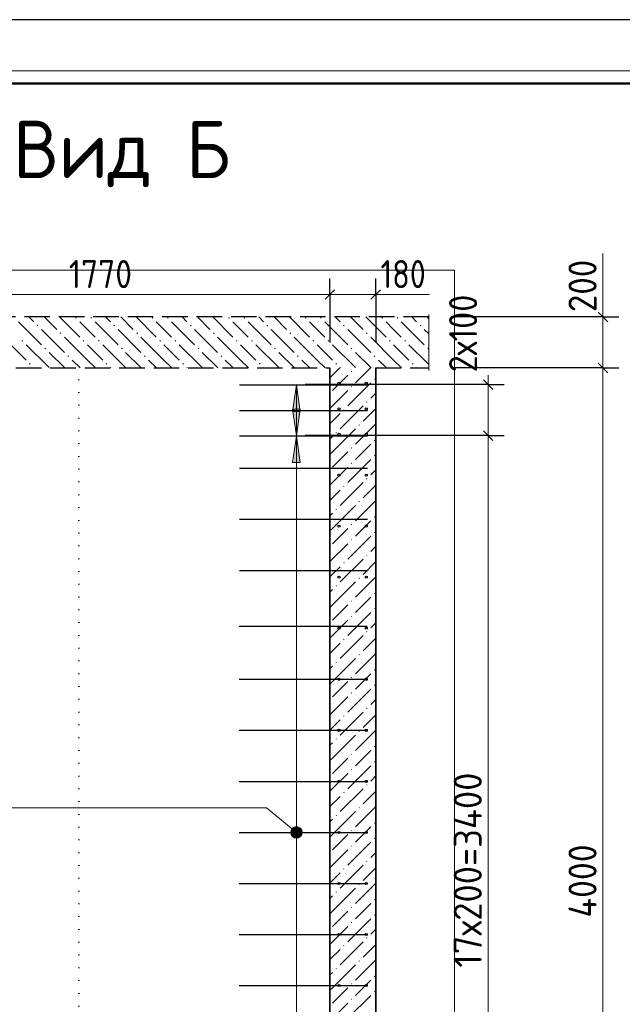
# Model space of a CAD drawing. Header units: millimetres. Extents: x 0 to 21000, y -5 to 14850.
# Tile 23 of 35: x 9048 to 11409, y 10991 to 14850. Entities that reach past the tile are written whole.
import ezdxf

# ---------------------------------------------------------------- set-up
doc = ezdxf.new("R2010")
doc.units = ezdxf.units.MM
doc.linetypes.add('______2', pattern=[135, 100, -35])
doc.linetypes.add('______9', pattern=[50, 0, -50])
for name, color, linetype, lineweight in [('Standard', 7, 'Continuous', 25), ('Заголовок чертежа', 7, 'Continuous', 25), ('Общий02', 7, 'Continuous', 18), ('Позиционная метка линия выноска', 7, 'Continuous', 13), ('Примечания', 7, 'Continuous', 13), ('Размерная линия_ общее', 7, 'Continuous', 13), ('Сечения символ', 7, 'Continuous', 25), ('Стена Хомут', 7, 'Continuous', 25)]:
    doc.layers.add(name, color=color, linetype=linetype, lineweight=lineweight)
doc.layers.add('ЖБ Перекрытие верхний уровень', color=7, linetype='Continuous', lineweight=25, true_color=0xe0e0ff)
doc.layers.add('ЖБ Стена верхний уровень', color=7, linetype='Continuous', lineweight=25, true_color=0x006e00)
doc.layers.add('Размерная выноска', color=7, linetype='Continuous')
doc.styles.add('ISOCPEUR', font='txt')

msp = doc.modelspace()

# ---------------------------------------------------------------- hatches: boundary and pattern name
at = {"layer": 'ЖБ Перекрытие верхний уровень', "linetype": 'Continuous', "lineweight": 18, "transparency": 33554687}
for points in [[(9264.6, 13681.3), (9267.8, 13684.6), (9271.1, 13681.3), (9267.8, 13678.1)], [(9324.6, 13681.3), (9327.8, 13684.6), (9331.1, 13681.3), (9327.8, 13678.1)], [(9564.6, 13681.3), (9567.8, 13684.6), (9571.1, 13681.3), (9567.8, 13678.1)], [(9624.6, 13681.3), (9627.8, 13684.6), (9631.1, 13681.3), (9627.8, 13678.1)], [(9864.6, 13681.3), (9867.8, 13684.6), (9871.1, 13681.3), (9867.8, 13678.1)], [(9924.6, 13681.3), (9927.8, 13684.6), (9931.1, 13681.3), (9927.8, 13678.1)], [(10164.6, 13681.3), (10167.8, 13684.6), (10171.1, 13681.3), (10167.8, 13678.1)], [(10224.6, 13681.3), (10227.8, 13684.6), (10231.1, 13681.3), (10227.8, 13678.1)], [(10464.6, 13681.3), (10467.8, 13684.6), (10471.1, 13681.3), (10467.8, 13678.1)], [(10524.6, 13681.3), (10527.8, 13684.6), (10531.1, 13681.3), (10527.8, 13678.1)], [(9114.6, 13651.3), (9117.8, 13654.6), (9121.1, 13651.3), (9117.8, 13648.1)], [(9204.6, 13621.3), (9207.8, 13624.6), (9211.1, 13621.3), (9207.8, 13618.1)], [(9414.6, 13651.3), (9417.8, 13654.6), (9421.1, 13651.3), (9417.8, 13648.1)], [(9504.6, 13621.3), (9507.8, 13624.6), (9511.1, 13621.3), (9507.8, 13618.1)], [(9714.6, 13651.3), (9717.8, 13654.6), (9721.1, 13651.3), (9717.8, 13648.1)], [(9804.6, 13621.3), (9807.8, 13624.6), (9811.1, 13621.3), (9807.8, 13618.1)], [(10014.6, 13651.3), (10017.8, 13654.6), (10021.1, 13651.3), (10017.8, 13648.1)], [(10104.6, 13621.3), (10107.8, 13624.6), (10111.1, 13621.3), (10107.8, 13618.1)], [(10314.6, 13651.3), (10317.8, 13654.6), (10321.1, 13651.3), (10317.8, 13648.1)], [(10404.6, 13621.3), (10407.8, 13624.6), (10411.1, 13621.3), (10407.8, 13618.1)], [(10614.6, 13651.3), (10617.8, 13654.6), (10621.1, 13651.3), (10617.8, 13648.1)], [(9054.6, 13591.3), (9057.8, 13594.6), (9061.1, 13591.3), (9057.8, 13588.1)], [(9294.6, 13591.3), (9297.8, 13594.6), (9301.1, 13591.3), (9297.8, 13588.1)], [(9354.6, 13591.3), (9357.8, 13594.6), (9361.1, 13591.3), (9357.8, 13588.1)], [(9594.6, 13591.3), (9597.8, 13594.6), (9601.1, 13591.3), (9597.8, 13588.1)], [(9654.6, 13591.3), (9657.8, 13594.6), (9661.1, 13591.3), (9657.8, 13588.1)], [(9894.6, 13591.3), (9897.8, 13594.6), (9901.1, 13591.3), (9897.8, 13588.1)], [(9954.6, 13591.3), (9957.8, 13594.6), (9961.1, 13591.3), (9957.8, 13588.1)], [(10194.6, 13591.3), (10197.8, 13594.6), (10201.1, 13591.3), (10197.8, 13588.1)], [(10254.6, 13591.3), (10257.8, 13594.6), (10261.1, 13591.3), (10257.8, 13588.1)], [(10494.6, 13591.3), (10497.8, 13594.6), (10501.1, 13591.3), (10497.8, 13588.1)], [(10554.6, 13591.3), (10557.8, 13594.6), (10561.1, 13591.3), (10557.8, 13588.1)], [(9144.6, 13561.3), (9147.8, 13564.6), (9151.1, 13561.3), (9147.8, 13558.1)], [(9444.6, 13561.3), (9447.8, 13564.6), (9451.1, 13561.3), (9447.8, 13558.1)], [(9744.6, 13561.3), (9747.8, 13564.6), (9751.1, 13561.3), (9747.8, 13558.1)], [(10044.6, 13561.3), (10047.8, 13564.6), (10051.1, 13561.3), (10047.8, 13558.1)], [(10344.6, 13561.3), (10347.8, 13564.6), (10351.1, 13561.3), (10347.8, 13558.1)], [(10644.6, 13561.3), (10647.8, 13564.6), (10650.9, 13561.5), (10650.9, 13561.2), (10647.8, 13558.1)], [(9234.6, 13531.3), (9237.8, 13534.6), (9241.1, 13531.3), (9237.8, 13528.1)], [(9534.6, 13531.3), (9537.8, 13534.6), (9541.1, 13531.3), (9537.8, 13528.1)], [(9834.6, 13531.3), (9837.8, 13534.6), (9841.1, 13531.3), (9837.8, 13528.1)], [(10134.6, 13531.3), (10137.8, 13534.6), (10141.1, 13531.3), (10137.8, 13528.1)], [(10434.6, 13531.3), (10437.8, 13534.6), (10441.1, 13531.3), (10437.8, 13528.1)], [(9084.6, 13501.3), (9087.8, 13504.6), (9091.1, 13501.3), (9087.8, 13498.1)], [(9384.6, 13501.3), (9387.8, 13504.6), (9391.1, 13501.3), (9387.8, 13498.1)], [(9684.6, 13501.3), (9687.8, 13504.6), (9691.1, 13501.3), (9687.8, 13498.1)], [(9984.6, 13501.3), (9987.8, 13504.6), (9991.1, 13501.3), (9987.8, 13498.1)], [(10284.6, 13501.3), (10287.8, 13504.6), (10291.1, 13501.3), (10287.8, 13498.1)], [(10584.6, 13501.3), (10587.8, 13504.6), (10591.1, 13501.3), (10587.8, 13498.1)]]:
    msp.add_hatch(color=7, dxfattribs=at).paths.add_polyline_path(points, flags=16)
at = {"layer": 'ЖБ Стена верхний уровень', "linetype": 'Continuous', "lineweight": 18, "transparency": 33554687}
for points in [[(10345.3, 13471.3), (10347.8, 13473.8), (10350.3, 13471.3), (10347.8, 13468.8)], [(10435.3, 13441.3), (10437.8, 13443.8), (10440.3, 13441.3), (10437.8, 13438.8)], [(10345.3, 13411.3), (10347.8, 13413.8), (10350.3, 13411.3), (10347.8, 13408.8)], [(10405.3, 13351.3), (10407.8, 13353.8), (10410.3, 13351.3), (10407.8, 13348.8)], [(10315.3, 13321.3), (10317.8, 13323.8), (10320.3, 13321.3), (10317.8, 13318.8)], [(10375.3, 13261.3), (10377.8, 13263.8), (10380.3, 13261.3), (10377.8, 13258.8)], [(10285.3, 13231.3), (10287.8, 13233.8), (10290.3, 13231.3), (10287.8, 13228.8)], [(10435.3, 13201.3), (10437.8, 13203.8), (10440.3, 13201.3), (10437.8, 13198.8)], [(10345.3, 13171.3), (10347.8, 13173.8), (10350.3, 13171.3), (10347.8, 13168.8)], [(10435.3, 13141.3), (10437.8, 13143.8), (10440.3, 13141.3), (10437.8, 13138.8)], [(10345.3, 13111.3), (10347.8, 13113.8), (10350.3, 13111.3), (10347.8, 13108.8)], [(10405.3, 13051.3), (10407.8, 13053.8), (10410.3, 13051.3), (10407.8, 13048.8)], [(10315.3, 13021.3), (10317.8, 13023.8), (10320.3, 13021.3), (10317.8, 13018.8)], [(10285.3, 12931.3), (10287.8, 12933.8), (10290.3, 12931.3), (10287.8, 12928.8)], [(10375.3, 12961.3), (10377.8, 12963.8), (10380.3, 12961.3), (10377.8, 12958.8)], [(10435.3, 12901.3), (10437.8, 12903.8), (10440.3, 12901.3), (10437.8, 12898.8)], [(10345.3, 12871.3), (10347.8, 12873.8), (10350.3, 12871.3), (10347.8, 12868.8)], [(10345.3, 12811.3), (10347.8, 12813.8), (10350.3, 12811.3), (10347.8, 12808.8)], [(10435.3, 12841.3), (10437.8, 12843.8), (10440.3, 12841.3), (10437.8, 12838.8)], [(10405.3, 12751.3), (10407.8, 12753.8), (10410.3, 12751.3), (10407.8, 12748.8)], [(10315.3, 12721.3), (10317.8, 12723.8), (10320.3, 12721.3), (10317.8, 12718.8)], [(10375.3, 12661.3), (10377.8, 12663.8), (10380.3, 12661.3), (10377.8, 12658.8)], [(10285.3, 12631.3), (10287.8, 12633.8), (10290.3, 12631.3), (10287.8, 12628.8)], [(10435.3, 12601.3), (10437.8, 12603.8), (10440.3, 12601.3), (10437.8, 12598.8)], [(10345.3, 12571.3), (10347.8, 12573.8), (10350.3, 12571.3), (10347.8, 12568.8)], [(10435.3, 12541.3), (10437.8, 12543.8), (10440.3, 12541.3), (10437.8, 12538.8)], [(10345.3, 12511.3), (10347.8, 12513.8), (10350.3, 12511.3), (10347.8, 12508.8)], [(10405.3, 12451.3), (10407.8, 12453.8), (10410.3, 12451.3), (10407.8, 12448.8)], [(10315.3, 12421.3), (10317.8, 12423.8), (10320.3, 12421.3), (10317.8, 12418.8)], [(10375.3, 12361.3), (10377.8, 12363.8), (10380.3, 12361.3), (10377.8, 12358.8)], [(10285.3, 12331.3), (10287.8, 12333.8), (10290.3, 12331.3), (10287.8, 12328.8)], [(10345.3, 12271.3), (10347.8, 12273.8), (10350.3, 12271.3), (10347.8, 12268.8)], [(10435.3, 12301.3), (10437.8, 12303.8), (10440.3, 12301.3), (10437.8, 12298.8)], [(10435.3, 12241.3), (10437.8, 12243.8), (10440.3, 12241.3), (10437.8, 12238.8)], [(10345.3, 12211.3), (10347.8, 12213.8), (10350.3, 12211.3), (10347.8, 12208.8)], [(10315.3, 12121.3), (10317.8, 12123.8), (10320.3, 12121.3), (10317.8, 12118.8)], [(10405.3, 12151.3), (10407.8, 12153.8), (10410.3, 12151.3), (10407.8, 12148.8)], [(10375.3, 12061.3), (10377.8, 12063.8), (10380.3, 12061.3), (10377.8, 12058.8)], [(10285.3, 12031.3), (10287.8, 12033.8), (10290.3, 12031.3), (10287.8, 12028.8)], [(10435.3, 12001.3), (10437.8, 12003.8), (10440.3, 12001.3), (10437.8, 11998.8)], [(10345.3, 11971.3), (10347.8, 11973.8), (10350.3, 11971.3), (10347.8, 11968.8)], [(10435.3, 11941.3), (10437.8, 11943.8), (10440.3, 11941.3), (10437.8, 11938.8)], [(10345.3, 11911.3), (10347.8, 11913.8), (10350.3, 11911.3), (10347.8, 11908.8)], [(10405.3, 11851.3), (10407.8, 11853.8), (10410.3, 11851.3), (10407.8, 11848.8)], [(10315.3, 11821.3), (10317.8, 11823.8), (10320.3, 11821.3), (10317.8, 11818.8)], [(10285.3, 11731.3), (10287.8, 11733.8), (10290.3, 11731.3), (10287.8, 11728.8)], [(10375.3, 11761.3), (10377.8, 11763.8), (10380.3, 11761.3), (10377.8, 11758.8)], [(10435.3, 11701.3), (10437.8, 11703.8), (10440.3, 11701.3), (10437.8, 11698.8)], [(10345.3, 11671.3), (10347.8, 11673.8), (10350.3, 11671.3), (10347.8, 11668.8)], [(10435.3, 11641.3), (10437.8, 11643.8), (10440.3, 11641.3), (10437.8, 11638.8)], [(10345.3, 11611.3), (10347.8, 11613.8), (10350.3, 11611.3), (10347.8, 11608.8)], [(10405.3, 11551.3), (10407.8, 11553.8), (10410.3, 11551.3), (10407.8, 11548.8)], [(10315.3, 11521.3), (10317.8, 11523.8), (10320.3, 11521.3), (10317.8, 11518.8)], [(10375.3, 11461.3), (10377.8, 11463.8), (10380.3, 11461.3), (10377.8, 11458.8)], [(10285.3, 11431.3), (10287.8, 11433.8), (10290.3, 11431.3), (10287.8, 11428.8)], [(10435.3, 11401.3), (10437.8, 11403.8), (10440.3, 11401.3), (10437.8, 11398.8)], [(10345.3, 11371.3), (10347.8, 11373.8), (10350.3, 11371.3), (10347.8, 11368.8)], [(10345.3, 11311.3), (10347.8, 11313.8), (10350.3, 11311.3), (10347.8, 11308.8)], [(10435.3, 11341.3), (10437.8, 11343.8), (10440.3, 11341.3), (10437.8, 11338.8)], [(10405.3, 11251.3), (10407.8, 11253.8), (10410.3, 11251.3), (10407.8, 11248.8)], [(10315.3, 11221.3), (10317.8, 11223.8), (10320.3, 11221.3), (10317.8, 11218.8)], [(10375.3, 11161.3), (10377.8, 11163.8), (10380.3, 11161.3), (10377.8, 11158.8)], [(10285.3, 11131.3), (10287.8, 11133.8), (10290.3, 11131.3), (10287.8, 11128.8)], [(10435.3, 11101.3), (10437.8, 11103.8), (10440.3, 11101.3), (10437.8, 11098.8)], [(10345.3, 11071.3), (10347.8, 11073.8), (10350.3, 11071.3), (10347.8, 11068.8)], [(10435.3, 11041.3), (10437.8, 11043.8), (10440.3, 11041.3), (10437.8, 11038.8)], [(10345.3, 11011.3), (10347.8, 11013.8), (10350.3, 11011.3), (10347.8, 11008.8)]]:
    msp.add_hatch(color=7, dxfattribs=at).paths.add_polyline_path(points, flags=16)
at = {"layer": 'Общий02', "linetype": 'Continuous', "lineweight": 13, "transparency": 33554687}
for points in [[(10146.8, 13314), (10131.8, 13419), (10116.8, 13314)], [(10146.8, 13114), (10131.8, 13219), (10116.8, 13114)]]:
    msp.add_hatch(color=7, dxfattribs=at).paths.add_polyline_path(points)
msp.add_hatch(color=7, dxfattribs=at).paths.add_polyline_path([(10146.8, 13324), (10131.8, 13219), (10116.8, 13324)], flags=16)
at = {"layer": 'Позиционная метка линия выноска', "linetype": 'Continuous', "lineweight": 13, "transparency": 33554687}
for points in [[(10109.7, 11668.6), (10124, 11686), (10114.4, 11679.3)], [(10124, 11686), (10109.7, 11668.6), (10110.8, 11657.2)], [(10124, 11686), (10110.8, 11657.2), (10135.4, 11687.1)], [(10135.4, 11687.1), (10110.8, 11657.2), (10117.5, 11647.7)], [(10135.4, 11687.1), (10117.5, 11647.7), (10146.1, 11682.4)], [(10146.1, 11682.4), (10117.5, 11647.7), (10128.2, 11643)], [(10146.1, 11682.4), (10128.2, 11643), (10152.8, 11672.9)], [(10152.8, 11672.9), (10128.2, 11643), (10139.6, 11644.1)], [(10152.8, 11672.9), (10139.6, 11644.1), (10153.9, 11661.5)], [(10153.9, 11661.5), (10139.6, 11644.1), (10149.2, 11650.8)]]:
    msp.add_hatch(color=7, dxfattribs=at).paths.add_polyline_path(points)

# ---------------------------------------------------------------- linework, layer by layer
at = {"layer": 'Standard', "color": 251, "linetype": 'Continuous', "lineweight": 25, "true_color": 0x656565, "transparency": 33554687}
for p, q in [((10901.9, 13401.1), (10864.4, 13438.6)), ((10901.9, 13201.1), (10864.4, 13238.6))]:
    msp.add_line(p, q, dxfattribs=at)
at = {"layer": 'Standard', "color": 251, "linetype": 'Continuous', "lineweight": 13, "true_color": 0x656565, "transparency": 33554687}
for p, q in [((10883.2, 13419.8), (10883.2, 13457.3)), ((10883.2, 13219.8), (10883.2, 13419.8))]:
    msp.add_line(p, q, dxfattribs=at)
at = {"layer": 'Standard', "color": 251, "linetype": 'Continuous', "lineweight": -3, "true_color": 0x656565, "transparency": 33554687}
for p, q in [((10883.2, 13419.8), (10820.7, 13419.8)), ((10883.2, 13419.8), (10945.7, 13419.8)), ((10883.2, 13219.8), (10820.7, 13219.8)), ((10883.2, 13219.8), (10945.7, 13219.8))]:
    msp.add_line(p, q, dxfattribs=at)
at = {"layer": 'Standard', "color": 7, "linetype": 'Continuous', "lineweight": 25, "transparency": 33554687}
msp.add_lwpolyline([(0, 0), (21000, 0), (21000, 14850), (0, 14850), (0, 0)], close=True, dxfattribs=at)
at = {"layer": 'Standard', "color": 220, "linetype": 'Continuous', "lineweight": 13, "transparency": 33554687}
msp.add_lwpolyline([(21000, 14650), (0, 14650), (0, -5)], dxfattribs=at)
at = {"layer": 'Standard', "color": 7, "linetype": 'Continuous', "lineweight": 50, "transparency": 33554687}
msp.add_lwpolyline([(1000, 14600), (20750, 14600), (20750, 250), (1000, 250), (1000, 14600)], close=True, dxfattribs=at)
at = {"layer": 'Standard', "color": 254, "linetype": 'Continuous', "lineweight": 13, "true_color": 0xc4c4ff, "transparency": 33554687}
msp.add_lwpolyline([(8060.9, 947), (10750.9, 947), (10750.9, 13869), (8060.9, 13869), (8060.9, 947)], dxfattribs=at)
at = {"layer": 'Standard', "color": 251, "linetype": 'Continuous', "lineweight": -3, "true_color": 0x656565, "transparency": 33554687}
for points in [[(10883.2, 13419.8), (10856.7, 13419.8), (10856.7, 13419.8), (10165.9, 13419.8)], [(10883.2, 13219.8), (10858.2, 13219.8), (10858.2, 13219.8), (10165.9, 13219.8)]]:
    msp.add_lwpolyline(points, dxfattribs=at)
at = {"layer": 'Standard', "color": 251, "linetype": 'Continuous', "lineweight": 13, "true_color": 0x656565, "transparency": 33554687}
msp.add_lwpolyline([(10883.2, 9875), (10883.2, 11086.8), (10883.2, 11086.8), (10883.2, 13219.8)], dxfattribs=at)
at = {"layer": 'ЖБ Перекрытие верхний уровень', "color": 7, "linetype": '______2', "lineweight": 25, "transparency": 33554687}
for p, q in [((10650.9, 13685), (8160.9, 13685)), ((8492.6, 13485), (10262.6, 13485)), ((10442.6, 13485), (10650.9, 13485))]:
    msp.add_line(p, q, dxfattribs=at)
at = {"layer": 'ЖБ Перекрытие верхний уровень', "color": 9, "linetype": 'Continuous', "lineweight": 18, "true_color": 0xc7c7c7, "transparency": 33554687}
for p, q in [((9042.8, 13666.3), (9132.8, 13576.3)), ((9084.1, 13685), (9102.8, 13666.3)), ((9144.1, 13685), (9192.8, 13636.3)), ((9204.1, 13685), (9282.8, 13606.3)), ((9312.8, 13636.3), (9282.8, 13666.3)), ((9342.8, 13666.3), (9432.8, 13576.3)), ((9384.1, 13685), (9402.8, 13666.3)), ((9444.1, 13685), (9492.8, 13636.3)), ((9504.1, 13685), (9582.8, 13606.3)), ((9612.8, 13636.3), (9582.8, 13666.3)), ((9642.8, 13666.3), (9732.8, 13576.3)), ((9684.1, 13685), (9702.8, 13666.3)), ((9744.1, 13685), (9792.8, 13636.3)), ((9804.1, 13685), (9882.8, 13606.3)), ((9912.8, 13636.3), (9882.8, 13666.3)), ((9942.8, 13666.3), (10032.8, 13576.3)), ((9984.1, 13685), (10002.8, 13666.3)), ((10044.1, 13685), (10092.8, 13636.3)), ((10104.1, 13685), (10182.8, 13606.3)), ((10212.8, 13636.3), (10182.8, 13666.3)), ((10242.8, 13666.3), (10332.8, 13576.3)), ((10284.1, 13685), (10302.8, 13666.3)), ((10344.1, 13685), (10392.8, 13636.3)), ((10404.1, 13685), (10482.8, 13606.3)), ((10512.8, 13636.3), (10482.8, 13666.3)), ((10542.8, 13666.3), (10632.8, 13576.3)), ((10584.1, 13685), (10602.8, 13666.3)), ((10644.1, 13685), (10650.9, 13678.3)), ((9132.8, 13636.3), (9222.8, 13546.3)), ((9342.8, 13606.3), (9312.8, 13636.3)), ((9432.8, 13636.3), (9522.8, 13546.3)), ((9642.8, 13606.3), (9612.8, 13636.3)), ((9732.8, 13636.3), (9822.8, 13546.3)), ((9942.8, 13606.3), (9912.8, 13636.3)), ((10032.8, 13636.3), (10122.8, 13546.3)), ((10242.8, 13606.3), (10212.8, 13636.3)), ((10332.8, 13636.3), (10422.8, 13546.3)), ((10542.8, 13606.3), (10512.8, 13636.3)), ((10632.8, 13636.3), (10650.9, 13618.3)), ((9312.8, 13516.3), (9222.8, 13606.3)), ((9612.8, 13516.3), (9522.8, 13606.3)), ((9912.8, 13516.3), (9822.8, 13606.3)), ((10212.8, 13516.3), (10122.8, 13606.3)), ((10512.8, 13516.3), (10422.8, 13606.3)), ((9012.8, 13576.3), (9072.8, 13516.3)), ((9072.8, 13576.3), (9162.8, 13486.3)), ((9224.1, 13485), (9162.8, 13546.3)), ((9312.8, 13576.3), (9372.8, 13516.3)), ((9372.8, 13576.3), (9462.8, 13486.3)), ((9524.1, 13485), (9462.8, 13546.3)), ((9612.8, 13576.3), (9672.8, 13516.3)), ((9672.8, 13576.3), (9762.8, 13486.3)), ((9824.1, 13485), (9762.8, 13546.3)), ((9912.8, 13576.3), (9972.8, 13516.3)), ((9972.8, 13576.3), (10062.8, 13486.3)), ((10124.1, 13485), (10062.8, 13546.3)), ((10212.8, 13576.3), (10272.8, 13516.3)), ((10272.8, 13576.3), (10362.8, 13486.3)), ((10424.1, 13485), (10362.8, 13546.3)), ((10512.8, 13576.3), (10572.8, 13516.3)), ((10572.8, 13576.3), (10650.9, 13498.3)), ((9252.8, 13516.3), (9284.1, 13485)), ((9312.8, 13516.3), (9344.1, 13485)), ((9552.8, 13516.3), (9584.1, 13485)), ((9612.8, 13516.3), (9644.1, 13485)), ((9852.8, 13516.3), (9884.1, 13485)), ((9912.8, 13516.3), (9944.1, 13485)), ((10152.8, 13516.3), (10184.1, 13485)), ((10212.8, 13516.3), (10244.1, 13485)), ((10452.8, 13516.3), (10484.1, 13485)), ((10512.8, 13516.3), (10544.1, 13485)), ((9104.1, 13485), (9102.8, 13486.3)), ((9404.1, 13485), (9402.8, 13486.3)), ((9704.1, 13485), (9702.8, 13486.3)), ((10004.1, 13485), (10002.8, 13486.3)), ((10304.1, 13485), (10302.8, 13486.3)), ((10604.1, 13485), (10602.8, 13486.3))]:
    msp.add_line(p, q, dxfattribs=at)
at = {"layer": 'ЖБ Стена верхний уровень', "color": 7, "linetype": 'Continuous', "lineweight": 35, "transparency": 33554687}
for p, q in [((10262.6, 13485), (10262.6, 9485)), ((10442.6, 9485), (10442.6, 13485))]:
    msp.add_line(p, q, dxfattribs=at)
at = {"layer": 'ЖБ Стена верхний уровень', "color": 251, "linetype": 'Continuous', "lineweight": 18, "true_color": 0x494949, "transparency": 33554687}
for p, q in [((10272.8, 13456.3), (10301.5, 13485)), ((10392.8, 13456.3), (10421.5, 13485)), ((10272.8, 13456.3), (10262.6, 13446.2)), ((10332.8, 13456.3), (10272.8, 13396.3)), ((10362.8, 13426.3), (10392.8, 13456.3)), ((10332.8, 13396.3), (10262.6, 13326.1)), ((10422.8, 13426.3), (10332.8, 13336.3)), ((10442.6, 13386.2), (10422.8, 13366.3)), ((10392.8, 13336.3), (10302.8, 13246.3)), ((10442.6, 13326.1), (10392.8, 13276.3)), ((10262.6, 13266.2), (10302.8, 13306.3)), ((10272.8, 13156.3), (10362.8, 13246.3)), ((10442.6, 13266.1), (10362.8, 13186.3)), ((10272.8, 13216.3), (10262.6, 13206.2)), ((10392.8, 13156.3), (10422.8, 13186.3)), ((10272.8, 13156.3), (10262.6, 13146.2)), ((10332.8, 13156.3), (10272.8, 13096.3)), ((10422.8, 13126.3), (10332.8, 13036.3)), ((10362.8, 13126.3), (10392.8, 13156.3)), ((10332.8, 13096.3), (10262.6, 13026.1)), ((10442.6, 13086.2), (10422.8, 13066.3)), ((10262.6, 12966.2), (10302.8, 13006.3)), ((10392.8, 13036.3), (10302.8, 12946.3)), ((10442.6, 13026.1), (10392.8, 12976.3)), ((10442.6, 12966.1), (10362.8, 12886.3)), ((10272.8, 12856.3), (10362.8, 12946.3)), ((10272.8, 12916.3), (10262.6, 12906.2)), ((10272.8, 12856.3), (10262.6, 12846.2)), ((10332.8, 12856.3), (10272.8, 12796.3)), ((10362.8, 12826.3), (10392.8, 12856.3)), ((10392.8, 12856.3), (10422.8, 12886.3)), ((10422.8, 12826.3), (10332.8, 12736.3)), ((10332.8, 12796.3), (10262.6, 12726.1)), ((10442.6, 12786.2), (10422.8, 12766.3)), ((10392.8, 12736.3), (10302.8, 12646.3)), ((10262.6, 12666.2), (10302.8, 12706.3)), ((10442.6, 12726.1), (10392.8, 12676.3)), ((10442.6, 12666.1), (10362.8, 12586.3)), ((10272.8, 12556.3), (10362.8, 12646.3)), ((10272.8, 12616.3), (10262.6, 12606.2)), ((10392.8, 12556.3), (10422.8, 12586.3)), ((10272.8, 12556.3), (10262.6, 12546.2)), ((10332.8, 12556.3), (10272.8, 12496.3)), ((10362.8, 12526.3), (10392.8, 12556.3)), ((10422.8, 12526.3), (10332.8, 12436.3)), ((10332.8, 12496.3), (10262.6, 12426.1)), ((10442.6, 12486.2), (10422.8, 12466.3)), ((10392.8, 12436.3), (10302.8, 12346.3)), ((10442.6, 12426.1), (10392.8, 12376.3)), ((10262.6, 12366.2), (10302.8, 12406.3)), ((10442.6, 12366.1), (10362.8, 12286.3)), ((10272.8, 12316.3), (10262.6, 12306.2)), ((10272.8, 12256.3), (10362.8, 12346.3)), ((10392.8, 12256.3), (10422.8, 12286.3)), ((10272.8, 12256.3), (10262.6, 12246.2)), ((10332.8, 12256.3), (10272.8, 12196.3)), ((10362.8, 12226.3), (10392.8, 12256.3)), ((10332.8, 12196.3), (10262.6, 12126.1)), ((10422.8, 12226.3), (10332.8, 12136.3)), ((10442.6, 12186.2), (10422.8, 12166.3)), ((10392.8, 12136.3), (10302.8, 12046.3)), ((10442.6, 12126.1), (10392.8, 12076.3)), ((10262.6, 12066.2), (10302.8, 12106.3)), ((10272.8, 11956.3), (10362.8, 12046.3)), ((10442.6, 12066.1), (10362.8, 11986.3)), ((10272.8, 12016.3), (10262.6, 12006.2)), ((10392.8, 11956.3), (10422.8, 11986.3)), ((10272.8, 11956.3), (10262.6, 11946.2)), ((10332.8, 11956.3), (10272.8, 11896.3)), ((10422.8, 11926.3), (10332.8, 11836.3)), ((10362.8, 11926.3), (10392.8, 11956.3)), ((10332.8, 11896.3), (10262.6, 11826.1)), ((10442.6, 11886.2), (10422.8, 11866.3)), ((10392.8, 11836.3), (10302.8, 11746.3)), ((10442.6, 11826.1), (10392.8, 11776.3)), ((10262.6, 11766.2), (10302.8, 11806.3)), ((10272.8, 11656.3), (10362.8, 11746.3)), ((10442.6, 11766.1), (10362.8, 11686.3)), ((10272.8, 11716.3), (10262.6, 11706.2)), ((10272.8, 11656.3), (10262.6, 11646.2)), ((10332.8, 11656.3), (10272.8, 11596.3)), ((10362.8, 11626.3), (10392.8, 11656.3)), ((10392.8, 11656.3), (10422.8, 11686.3)), ((10422.8, 11626.3), (10332.8, 11536.3)), ((10332.8, 11596.3), (10262.6, 11526.1)), ((10442.6, 11586.2), (10422.8, 11566.3)), ((10262.6, 11466.2), (10302.8, 11506.3)), ((10392.8, 11536.3), (10302.8, 11446.3)), ((10442.6, 11526.1), (10392.8, 11476.3)), ((10442.6, 11466.1), (10362.8, 11386.3)), ((10272.8, 11356.3), (10362.8, 11446.3)), ((10272.8, 11416.3), (10262.6, 11406.2)), ((10392.8, 11356.3), (10422.8, 11386.3)), ((10272.8, 11356.3), (10262.6, 11346.2)), ((10332.8, 11356.3), (10272.8, 11296.3)), ((10362.8, 11326.3), (10392.8, 11356.3)), ((10422.8, 11326.3), (10332.8, 11236.3)), ((10332.8, 11296.3), (10262.6, 11226.1)), ((10442.6, 11286.2), (10422.8, 11266.3)), ((10392.8, 11236.3), (10302.8, 11146.3)), ((10262.6, 11166.2), (10302.8, 11206.3)), ((10442.6, 11226.1), (10392.8, 11176.3)), ((10442.6, 11166.1), (10362.8, 11086.3)), ((10272.8, 11116.3), (10262.6, 11106.2)), ((10272.8, 11056.3), (10362.8, 11146.3)), ((10392.8, 11056.3), (10422.8, 11086.3)), ((10272.8, 11056.3), (10262.6, 11046.2)), ((10332.8, 11056.3), (10272.8, 10996.3)), ((10362.8, 11026.3), (10392.8, 11056.3)), ((10422.8, 11026.3), (10332.8, 10936.3)), ((10332.8, 10996.3), (10262.6, 10926.1))]:
    msp.add_line(p, q, dxfattribs=at)
at = {"layer": 'Общий02', "color": 251, "linetype": 'Continuous', "lineweight": 13, "true_color": 0x494949, "transparency": 33554687}
for p, q in [((10206.8, 13419), (10056.8, 13419)), ((10131.8, 13419), (10116.8, 13314)), ((10131.8, 13219), (10131.8, 13419)), ((10131.8, 13419), (10131.8, 13419)), ((10131.8, 13419), (10131.8, 13419)), ((10131.8, 13419), (10131.8, 13419)), ((10146.8, 13314), (10131.8, 13419)), ((10131.8, 13219), (10116.8, 13324)), ((10116.8, 13324), (10146.8, 13324)), ((10116.8, 13314), (10146.8, 13314)), ((10131.8, 13324), (10131.8, 13331.5)), ((10146.8, 13324), (10131.8, 13219)), ((10131.8, 13314), (10131.8, 13306.5)), ((10206.8, 13219), (10056.8, 13219)), ((10131.8, 13219), (10116.8, 13114)), ((10131.8, 9865), (10131.8, 13219)), ((10131.8, 13219), (10131.8, 13219)), ((10131.8, 13219), (10131.8, 13219)), ((10131.8, 13219), (10131.8, 13219)), ((10146.8, 13114), (10131.8, 13219)), ((10131.8, 13219), (10131.8, 13219)), ((10131.8, 13219), (10131.8, 13219)), ((10131.8, 13219), (10131.8, 13219)), ((10116.8, 13114), (10146.8, 13114)), ((10131.8, 13114), (10131.8, 13106.5))]:
    msp.add_line(p, q, dxfattribs=at)
at = {"layer": 'Позиционная метка линия выноска', "color": 7, "linetype": 'Continuous', "lineweight": 13, "transparency": 33554687}
for p, q in [((10114.4, 11679.3), (10114.4, 11679.3)), ((10146.1, 11682.4), (10146.1, 11682.4)), ((10117.5, 11647.7), (10117.5, 11647.7)), ((10149.2, 11650.8), (10149.2, 11650.8))]:
    msp.add_line(p, q, dxfattribs=at)
msp.add_lwpolyline([(7112.9, 11761.4), (10014.4, 11761.4), (10131.8, 11665)], dxfattribs=at)
msp.add_circle((10131.8, 11665), 22.5, dxfattribs=at)
at = {"layer": 'Примечания', "color": 7, "linetype": 'Continuous', "lineweight": 13, "transparency": 33554687}
for p, q in [((11332.8, 13555), (11332.8, 13934)), ((10422.6, 13773), (10652.6, 13773))]:
    msp.add_line(p, q, dxfattribs=at)
at = {"layer": 'Размерная выноска', "color": 7, "linetype": 'Continuous', "lineweight": 13, "transparency": 33554687}
msp.add_line((10650.9, 13695), (10650.9, 13475), dxfattribs=at)
at = {"layer": 'Размерная линия_ общее', "color": 253, "linetype": 'Continuous', "lineweight": -3, "true_color": 0xa0a0a0, "transparency": 33554687}
for p, q in [((10262.6, 13773), (10262.6, 13835.5)), ((10442.6, 13773), (10442.6, 13835.5)), ((10262.6, 13773), (10262.6, 13710.5)), ((10262.6, 13773), (10262.6, 13585)), ((10442.6, 13773), (10442.6, 13710.5)), ((10442.6, 13773), (10442.6, 13585)), ((11332.8, 13685), (11270.3, 13685)), ((11332.8, 13685), (11395.3, 13685)), ((11332.8, 13485), (11270.3, 13485)), ((11332.8, 13485), (11395.3, 13485))]:
    msp.add_line(p, q, dxfattribs=at)
at = {"layer": 'Размерная линия_ общее', "color": 7, "linetype": 'Continuous', "lineweight": 25, "transparency": 33554687}
for p, q in [((10243.9, 13754.2), (10281.4, 13791.7)), ((10423.9, 13754.2), (10461.4, 13791.7)), ((11351.6, 13666.3), (11314.1, 13703.8)), ((11351.6, 13466.3), (11314.1, 13503.8))]:
    msp.add_line(p, q, dxfattribs=at)
at = {"layer": 'Размерная линия_ общее', "color": 7, "linetype": 'Continuous', "lineweight": 13, "transparency": 33554687}
for p, q in [((8492.6, 13773), (10262.6, 13773)), ((10262.6, 13773), (10442.6, 13773)), ((10442.6, 13773), (10480.1, 13773)), ((11332.8, 13685), (11332.8, 13722.5)), ((11332.8, 13485), (11332.8, 13685)), ((11332.8, 9485), (11332.8, 13485))]:
    msp.add_line(p, q, dxfattribs=at)
at = {"layer": 'Размерная линия_ общее', "color": 253, "linetype": 'Continuous', "lineweight": -3, "true_color": 0xa0a0a0, "transparency": 33554687}
for points in [[(11332.8, 13685), (11324.3, 13685), (11324.3, 13685), (10750.9, 13685)], [(11332.8, 13485), (11324.3, 13485), (11324.3, 13485), (10750.9, 13485)]]:
    msp.add_lwpolyline(points, dxfattribs=at)
at = {"layer": 'Сечения символ', "color": 7, "linetype": '______9', "lineweight": 13, "transparency": 33554687}
msp.add_line((9278.9, 13439), (9278.9, 9127.4), dxfattribs=at)
at = {"layer": 'Стена Хомут', "color": 36, "linetype": 'Continuous', "lineweight": 25, "true_color": 0x6e3c1e, "transparency": 33554687}
for p, q in [((9908.9, 13419), (10409.7, 13419)), ((9908.9, 13319), (10409.7, 13319)), ((9908.9, 13219), (10409.7, 13219)), ((9908.9, 13092), (10409.7, 13092)), ((9908.9, 12892), (10409.7, 12892)), ((9908.9, 12692), (10409.7, 12692)), ((9907.9, 12473), (10408.6, 12473)), ((9907.9, 12265), (10408.6, 12265)), ((9907.9, 12065), (10408.6, 12065)), ((9907.9, 11865), (10408.6, 11865)), ((9907.9, 11665), (10408.6, 11665)), ((9907.9, 11465), (10408.6, 11465)), ((9907.9, 11265), (10408.6, 11265)), ((9907.9, 11065), (10408.6, 11065))]:
    msp.add_line(p, q, dxfattribs=at)
for centre in [(10298.7, 13425), (10405.6, 13425), (10298.7, 13325), (10405.6, 13325), (10298.7, 13225), (10405.6, 13225), (10298.7, 13065), (10405.6, 13065), (10298.7, 12865), (10405.6, 12865), (10298.7, 12665), (10405.6, 12665), (10298.7, 12465), (10405.6, 12465), (10298.7, 12265), (10405.6, 12265), (10298.7, 12065), (10405.6, 12065), (10298.7, 11865), (10405.6, 11865), (10298.7, 11665), (10405.6, 11665), (10298.7, 11465), (10405.6, 11465), (10298.7, 11265), (10405.6, 11265), (10298.7, 11065), (10405.6, 11065)]:
    msp.add_circle(centre, 4, dxfattribs=at)

# ---------------------------------------------------------------- texts
at = {"layer": 'Standard', "color": 251, "linetype": 'Continuous', "lineweight": 25, "true_color": 0x656565, "transparency": 33554687, "char_height": 110, "attachment_point": 7, "rotation": 90, "style": 'ISOCPEUR'}
for s, insert, width in [('\\W0.89;2х100', (10839.9, 13467.8), 411.774), ('\\W0.95;17х200=3400', (10858.2, 11134.9), 887.619)]:
    msp.add_mtext(s, dxfattribs=dict(at, insert=insert, width=width))
at = {"layer": 'Заголовок чертежа', "color": 7, "linetype": 'Continuous', "lineweight": 50, "transparency": 33554687, "insert": (9021.7, 14193.4), "char_height": 225, "width": 916.151, "attachment_point": 7, "style": 'ISOCPEUR'}
msp.add_mtext('\\W0.95;Вид Б', dxfattribs=at)
at = {"layer": 'Размерная линия_ общее', "color": 7, "linetype": 'Continuous', "lineweight": 25, "transparency": 33554687, "char_height": 110, "attachment_point": 7, "style": 'ISOCPEUR'}
for s, insert, width in [('\\W0.87;1770', (9240.1, 13798), 333.451), ('\\W0.83;180', (10461.4, 13798), 254.286)]:
    msp.add_mtext(s, dxfattribs=dict(at, insert=insert, width=width))
at = {"layer": 'Размерная линия_ общее', "color": 7, "linetype": 'Continuous', "lineweight": 25, "transparency": 33554687, "char_height": 110, "attachment_point": 7, "rotation": 90, "style": 'ISOCPEUR'}
for s, insert, width in [('\\W0.91;200', (11307.8, 13703.8), 280.998), ('\\W0.93;4000', (11307.8, 11331), 370.19)]:
    msp.add_mtext(s, dxfattribs=dict(at, insert=insert, width=width))

doc.saveas('drawing.dxf')
